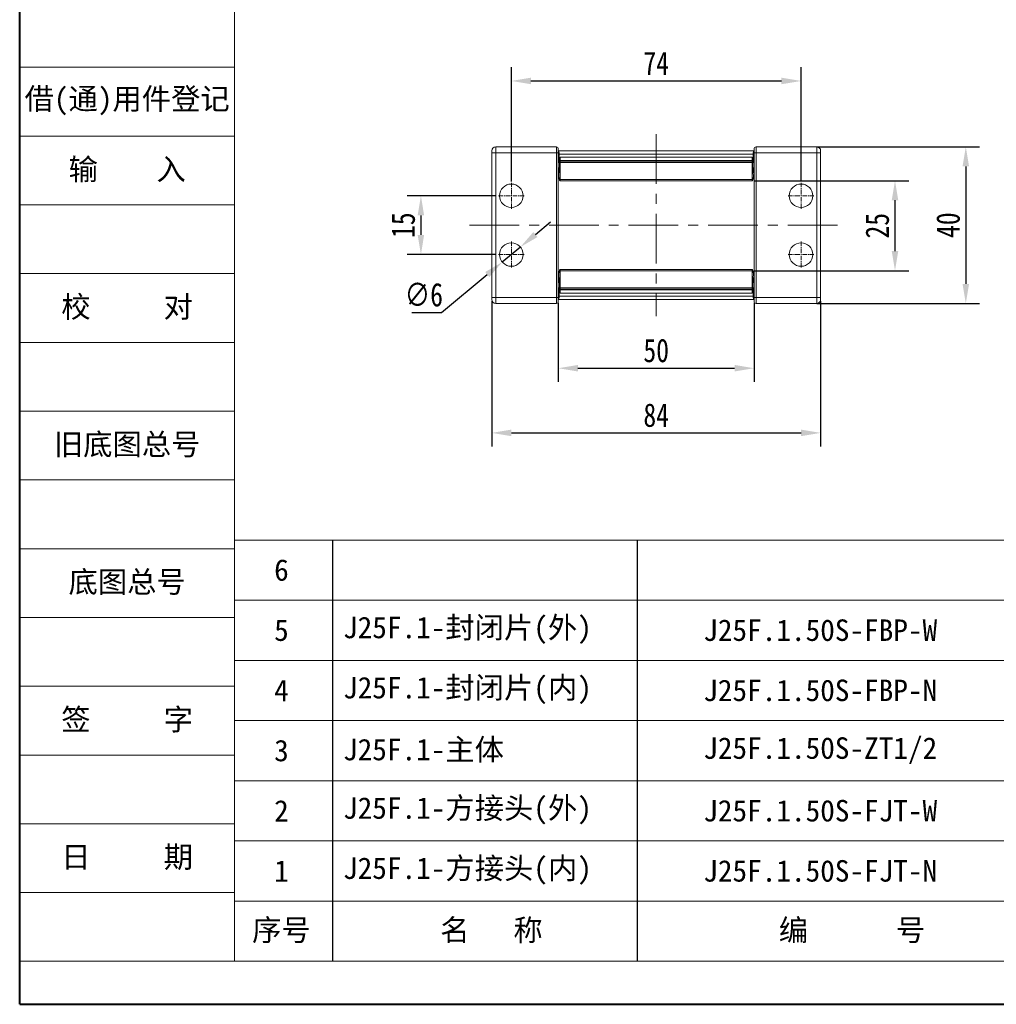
# Model space of a CAD drawing. Header units: millimetres. Extents: x 2548 to 3470, y -441 to 211.
# Tile 1 of 49: x 2548 to 2798, y -441 to -190. Entities that reach past the tile are written whole.
import ezdxf

# ---------------------------------------------------------------- set-up
doc = ezdxf.new("R2010")
doc.units = ezdxf.units.MM
doc.linetypes.add('CENTER', pattern=[0.6, 0.375, -0.075, 0.075, -0.075])
doc.linetypes.add('CENTERX2', pattern=[20.32, 12.7, -2.54, 2.54, -2.54])
doc.layers.add('标注线', color=7, linetype='Continuous', lineweight=15)
doc.styles.get("Standard").update_dxf_attribs({"font": '仿宋_GB2312.ttf', "width": 0.8})
doc.styles.add('样式 3.5', font='仿宋_GB2312.ttf')
doc.styles.add('样式 6', font='仿宋_GB2312.ttf')
doc.dimstyles.new('ISO-25.1', dxfattribs={"dimtxt": 6, "dimasz": 5, "dimexe": 3.5, "dimexo": 0.625, "dimgap": 1.5, "dimtad": 1, "dimtoh": 1, "dimdsep": 46, "dimtxsty": 'Standard', "dimcen": 2.5, "dimadec": 0, "dimazin": 0, "dimtfac": 1, "dimtmove": 0, "dimatfit": 3, "dimfxl": 0, "dimarcsym": 0})
doc.dimstyles.new('副本 ISO-25.1', dxfattribs={"dimtxt": 6, "dimasz": 5, "dimexe": 3.5, "dimexo": 0.625, "dimgap": 1.5, "dimtad": 1, "dimdsep": 46, "dimtxsty": 'Standard', "dimcen": 2.5, "dimadec": 0, "dimazin": 0, "dimtfac": 1, "dimtmove": 0, "dimatfit": 3, "dimfxl": 0, "dimarcsym": 0})

# ---------------------------------------------------------------- blocks, each defined once
blk = doc.blocks.new('*D595')
at = {"color": 0, "lineweight": -2}
for p, q in [((2673.67, -231.09), (2673.67, -201.89)), ((2747.67, -230.79), (2747.67, -201.89)), ((2678.67, -205.39), (2742.67, -205.39))]:
    blk.add_line(p, q, dxfattribs=at)
at = {"color": 0, "lineweight": 9}
for points in [[(2678.67, -204.55), (2678.67, -206.22), (2673.67, -205.39)], [(2742.67, -204.55), (2742.67, -206.22), (2747.67, -205.39)]]:
    blk.add_solid(points, dxfattribs=at)
at = {"layer": 'Defpoints', "color": 0, "lineweight": 9}
for p in [(2747.67, -205.39), (2673.67, -231.72), (2747.67, -231.42)]:
    blk.add_point(p, dxfattribs=at)
at = {"color": 0, "lineweight": 9, "insert": (2710.67, -200.89), "char_height": 6, "attachment_point": 5}
blk.add_mtext('74', dxfattribs=at)
blk = doc.blocks.new('*D596')
at = {"color": 0, "lineweight": -2}
for p, q in [((2669.75, -234.72), (2647.07, -234.72)), ((2650.57, -239.72), (2650.57, -244.72)), ((2669.75, -249.72), (2647.07, -249.72))]:
    blk.add_line(p, q, dxfattribs=at)
at = {"color": 0, "lineweight": 9}
for points in [[(2649.74, -239.72), (2651.4, -239.72), (2650.57, -234.72)], [(2649.74, -244.72), (2651.4, -244.72), (2650.57, -249.72)]]:
    blk.add_solid(points, dxfattribs=at)
at = {"layer": 'Defpoints', "color": 0, "lineweight": 9}
for p in [(2670.37, -234.72), (2650.57, -249.72), (2670.37, -249.72)]:
    blk.add_point(p, dxfattribs=at)
at = {"color": 0, "lineweight": 9, "insert": (2646.07, -242.22), "char_height": 6, "attachment_point": 5, "rotation": 90}
blk.add_mtext('15', dxfattribs=at)
blk = doc.blocks.new('*D597')
at = {"color": 0, "lineweight": -2}
for p, q in [((2735.88, -230.87), (2775.16, -230.87)), ((2771.66, -235.87), (2771.66, -248.85)), ((2735.85, -253.85), (2775.16, -253.85))]:
    blk.add_line(p, q, dxfattribs=at)
at = {"color": 0, "lineweight": 9}
for points in [[(2770.83, -235.87), (2772.5, -235.87), (2771.66, -230.87)], [(2770.83, -248.85), (2772.5, -248.85), (2771.66, -253.85)]]:
    blk.add_solid(points, dxfattribs=at)
at = {"layer": 'Defpoints', "color": 0, "lineweight": 9}
for p in [(2735.25, -230.87), (2735.22, -253.85), (2771.66, -253.85)]:
    blk.add_point(p, dxfattribs=at)
at = {"color": 0, "lineweight": 9, "insert": (2767.16, -242.36), "char_height": 6, "attachment_point": 5, "rotation": 90}
blk.add_mtext('25', dxfattribs=at)
blk = doc.blocks.new('*D598')
at = {"color": 0, "lineweight": -2}
for p, q in [((2751.71, -222.22), (2793.25, -222.22)), ((2789.75, -227.22), (2789.75, -257.22)), ((2751.71, -262.22), (2793.25, -262.22))]:
    blk.add_line(p, q, dxfattribs=at)
at = {"color": 0, "lineweight": 9}
for points in [[(2788.92, -227.22), (2790.58, -227.22), (2789.75, -222.22)], [(2788.92, -257.22), (2790.58, -257.22), (2789.75, -262.22)]]:
    blk.add_solid(points, dxfattribs=at)
at = {"layer": 'Defpoints', "color": 0, "lineweight": 9}
for p in [(2751.09, -222.22), (2751.09, -262.22), (2789.75, -262.22)]:
    blk.add_point(p, dxfattribs=at)
at = {"color": 0, "lineweight": 9, "insert": (2785.25, -242.22), "char_height": 6, "attachment_point": 5, "rotation": 90}
blk.add_mtext('40', dxfattribs=at)
blk = doc.blocks.new('*D599')
at = {"color": 0, "lineweight": -2}
for p, q in [((2685.67, -262.06), (2685.67, -282.26)), ((2735.67, -262.06), (2735.67, -282.26)), ((2690.67, -278.76), (2730.67, -278.76))]:
    blk.add_line(p, q, dxfattribs=at)
at = {"color": 0, "lineweight": 9}
for points in [[(2690.67, -277.92), (2690.67, -279.59), (2685.67, -278.76)], [(2730.67, -277.92), (2730.67, -279.59), (2735.67, -278.76)]]:
    blk.add_solid(points, dxfattribs=at)
at = {"layer": 'Defpoints', "color": 0, "lineweight": 9}
for p in [(2685.67, -261.44), (2735.67, -261.44), (2735.67, -278.76)]:
    blk.add_point(p, dxfattribs=at)
at = {"color": 0, "lineweight": 9, "insert": (2710.67, -274.26), "char_height": 6, "attachment_point": 5}
blk.add_mtext('50', dxfattribs=at)
blk = doc.blocks.new('*D600')
at = {"color": 0, "lineweight": -2}
for p, q in [((2668.67, -261.59), (2668.67, -298.78)), ((2752.67, -261.59), (2752.67, -298.78)), ((2673.67, -295.28), (2747.67, -295.28))]:
    blk.add_line(p, q, dxfattribs=at)
at = {"color": 0, "lineweight": 9}
for points in [[(2673.67, -294.44), (2673.67, -296.11), (2668.67, -295.28)], [(2747.67, -294.44), (2747.67, -296.11), (2752.67, -295.28)]]:
    blk.add_solid(points, dxfattribs=at)
at = {"layer": 'Defpoints', "color": 0, "lineweight": 9}
for p in [(2668.67, -260.97), (2752.67, -260.97), (2752.67, -295.28)]:
    blk.add_point(p, dxfattribs=at)
at = {"color": 0, "lineweight": 9, "insert": (2710.67, -290.78), "char_height": 6, "attachment_point": 5}
blk.add_mtext('84', dxfattribs=at)
blk = doc.blocks.new('*D584')
at = {"color": 0, "lineweight": -2}
for p, q in [((2679.83, -244.61), (2683.67, -241.41)), ((2675.98, -247.8), (2671.36, -251.64)), ((2655.86, -264.52), (2667.52, -254.83)), ((2648.28, -264.52), (2655.86, -264.52))]:
    blk.add_line(p, q, dxfattribs=at)
at = {"color": 0, "lineweight": 9}
for points in [[(2679.29, -243.97), (2680.36, -245.25), (2675.98, -247.8)], [(2666.99, -254.19), (2668.05, -255.47), (2671.36, -251.64)]]:
    blk.add_solid(points, dxfattribs=at)
at = {"layer": 'Defpoints', "color": 0, "lineweight": 9}
for p in [(2675.98, -247.8), (2671.36, -251.64)]:
    blk.add_point(p, dxfattribs=at)
at = {"color": 0, "lineweight": 9, "insert": (2651.32, -260.02), "char_height": 6, "attachment_point": 5}
blk.add_mtext('∅6', dxfattribs=at)

msp = doc.modelspace()

# ---------------------------------------------------------------- linework, layer by layer
at = {"color": 7, "lineweight": 40}
for q in [(2548.099, 210.925), (3470.338, -441.23)]:
    msp.add_line((2548.099, -441.23), q, dxfattribs=at)
at = {"color": 7, "lineweight": 13}
for q in [(2602.994, 199.946), (3064.114, -430.251)]:
    msp.add_line((2602.994, -430.251), q, dxfattribs=at)
at = {"color": 7, "lineweight": 15}
for p, q in [((2548.099, -201.887), (2602.994, -201.887)), ((2548.099, -219.453), (2602.994, -219.453)), ((2548.099, -237.02), (2602.994, -237.02)), ((2548.099, -254.586), (2602.994, -254.586)), ((2548.099, -272.153), (2602.994, -272.153)), ((2548.099, -289.719), (2602.994, -289.719)), ((2548.099, -307.286), (2602.994, -307.286)), ((2602.994, -322.656), (2967.465, -322.656)), ((2548.099, -324.852), (2602.994, -324.852)), ((2602.994, -338.027), (2967.465, -338.027)), ((2548.099, -342.419), (2602.994, -342.419)), ((2602.994, -353.398), (2967.465, -353.398)), ((2548.099, -359.985), (2602.994, -359.985)), ((2602.994, -368.768), (2967.465, -368.768)), ((2548.099, -377.552), (2602.994, -377.552)), ((2602.994, -384.139), (2967.465, -384.139)), ((2548.099, -395.118), (2602.994, -395.118)), ((2602.994, -399.51), (2967.465, -399.51)), ((2548.099, -412.685), (2602.994, -412.685)), ((2602.994, -414.88), (3064.114, -414.88)), ((2548.099, -430.251), (2602.994, -430.251))]:
    msp.add_line(p, q, dxfattribs=at)
at = {"color": 1, "linetype": 'CENTERX2', "lineweight": 13}
for p, q in [((2710.672, -218.987), (2710.672, -265.452)), ((2662.981, -242.219), (2759.439, -242.219))]:
    msp.add_line(p, q, dxfattribs=at)
at = {"color": 7, "linetype": 'Continuous', "lineweight": 15}
for p, q in [((2668.672, -223.219), (2668.672, -223.719)), ((2668.672, -260.719), (2668.672, -223.719)), ((2668.672, -223.719), (2669.672, -223.719)), ((2669.672, -222.219), (2669.672, -223.719)), ((2669.672, -222.219), (2685.172, -222.219)), ((2669.672, -223.719), (2669.672, -260.719)), ((2685.172, -223.719), (2669.672, -223.719)), ((2685.172, -223.719), (2685.172, -222.219)), ((2685.172, -260.719), (2685.172, -223.719)), ((2685.172, -223.719), (2685.672, -223.719)), ((2685.672, -222.719), (2685.672, -223.719)), ((2685.672, -223.219), (2685.741, -223.219)), ((2685.672, -223.719), (2685.672, -260.719)), ((2685.741, -223.219), (2735.603, -223.219)), ((2735.603, -223.219), (2735.672, -223.219)), ((2735.672, -223.719), (2735.672, -222.719)), ((2735.672, -260.719), (2735.672, -223.719)), ((2735.672, -223.719), (2736.172, -223.719)), ((2736.172, -222.219), (2736.172, -223.719)), ((2736.172, -222.219), (2751.672, -222.219)), ((2751.672, -223.719), (2736.172, -223.719)), ((2736.172, -223.719), (2736.172, -260.719)), ((2751.672, -222.219), (2751.672, -223.719)), ((2752.672, -223.719), (2751.672, -223.719)), ((2751.672, -260.719), (2751.672, -223.719)), ((2752.672, -223.719), (2752.672, -223.219)), ((2752.672, -223.719), (2752.672, -260.719)), ((2685.672, -226.151), (2685.74, -228.803)), ((2686.006, -228.707), (2685.886, -224.046)), ((2735.458, -224.046), (2685.886, -224.046)), ((2735.222, -224.818), (2686.122, -224.818)), ((2686.122, -225.711), (2686.122, -224.818)), ((2686.122, -224.818), (2735.222, -224.818)), ((2686.122, -224.818), (2686.122, -224.818)), ((2735.222, -225.711), (2686.122, -225.711)), ((2686.122, -225.851), (2686.122, -225.711)), ((2686.122, -225.851), (2735.222, -225.851)), ((2686.122, -226.253), (2686.122, -225.851)), ((2735.222, -226.253), (2686.122, -226.253)), ((2686.122, -226.253), (2686.122, -230.592)), ((2735.222, -224.818), (2735.222, -225.711)), ((2735.222, -224.818), (2735.222, -224.818)), ((2735.222, -225.711), (2735.222, -225.851)), ((2735.222, -225.851), (2735.222, -226.253)), ((2735.222, -230.592), (2735.222, -226.253)), ((2735.458, -224.046), (2735.337, -228.707)), ((2735.603, -228.803), (2735.672, -226.151)), ((2685.687, -226.719), (2685.672, -226.719)), ((2685.712, -227.719), (2685.672, -227.719)), ((2685.672, -228.719), (2685.738, -228.719)), ((2686.006, -228.707), (2686.122, -228.707)), ((2735.222, -228.707), (2735.337, -228.707)), ((2735.605, -228.719), (2735.672, -228.719)), ((2735.631, -227.719), (2735.672, -227.719)), ((2735.657, -226.719), (2735.672, -226.719)), ((2685.793, -229.719), (2685.672, -229.719)), ((2686.122, -230.868), (2686.102, -230.868)), ((2686.122, -230.592), (2735.222, -230.592)), ((2686.122, -230.868), (2686.122, -230.592)), ((2735.222, -230.868), (2686.122, -230.868)), ((2735.222, -230.592), (2735.222, -230.868)), ((2735.242, -230.868), (2735.222, -230.868)), ((2735.672, -229.719), (2735.551, -229.719)), ((2686.102, -253.57), (2686.122, -253.57)), ((2686.122, -253.57), (2735.222, -253.57)), ((2686.122, -253.847), (2686.122, -253.57)), ((2735.222, -253.847), (2686.122, -253.847)), ((2686.122, -253.847), (2686.122, -258.186)), ((2735.222, -253.57), (2735.222, -253.847)), ((2735.222, -253.57), (2735.242, -253.57)), ((2735.222, -258.186), (2735.222, -253.847)), ((2685.672, -254.719), (2685.793, -254.719)), ((2685.74, -255.636), (2685.672, -258.288)), ((2685.738, -255.719), (2685.672, -255.719)), ((2685.886, -260.393), (2686.006, -255.731)), ((2686.122, -255.731), (2686.006, -255.731)), ((2735.337, -255.731), (2735.222, -255.731)), ((2735.337, -255.731), (2735.458, -260.393)), ((2735.551, -254.719), (2735.672, -254.719)), ((2735.672, -258.288), (2735.603, -255.636)), ((2735.672, -255.719), (2735.605, -255.719)), ((2685.712, -256.719), (2685.672, -256.719)), ((2685.687, -257.719), (2685.672, -257.719)), ((2686.122, -258.186), (2735.222, -258.186)), ((2686.122, -258.588), (2686.122, -258.186)), ((2735.222, -258.588), (2686.122, -258.588)), ((2686.122, -258.727), (2686.122, -258.588)), ((2686.122, -259.621), (2686.122, -258.727)), ((2686.122, -258.727), (2735.222, -258.727)), ((2735.222, -258.186), (2735.222, -258.588)), ((2735.222, -258.588), (2735.222, -258.727)), ((2735.222, -258.727), (2735.222, -259.621)), ((2735.631, -256.719), (2735.672, -256.719)), ((2735.657, -257.719), (2735.672, -257.719)), ((2668.672, -260.719), (2669.672, -260.719)), ((2668.672, -260.719), (2668.672, -261.219)), ((2669.672, -262.219), (2669.672, -260.719)), ((2669.672, -260.719), (2685.172, -260.719)), ((2685.672, -260.719), (2685.172, -260.719)), ((2685.172, -262.219), (2685.172, -260.719)), ((2685.672, -260.719), (2685.672, -261.719)), ((2685.741, -261.219), (2685.672, -261.219)), ((2735.603, -261.219), (2685.741, -261.219)), ((2685.886, -260.393), (2735.458, -260.393)), ((2686.122, -259.621), (2735.222, -259.621)), ((2735.222, -259.621), (2686.122, -259.621)), ((2686.122, -259.621), (2686.122, -259.621)), ((2735.222, -259.621), (2735.222, -259.621)), ((2735.672, -261.219), (2735.603, -261.219)), ((2736.172, -260.719), (2735.672, -260.719)), ((2735.672, -261.719), (2735.672, -260.719)), ((2736.172, -260.719), (2751.672, -260.719)), ((2736.172, -260.719), (2736.172, -262.219)), ((2752.672, -260.719), (2751.672, -260.719)), ((2751.672, -262.219), (2751.672, -260.719)), ((2752.672, -261.219), (2752.672, -260.719)), ((2685.172, -262.219), (2669.672, -262.219)), ((2751.672, -262.219), (2736.172, -262.219))]:
    msp.add_line(p, q, dxfattribs=at)
at = {"color": 1, "linetype": 'CENTER', "lineweight": 9, "ltscale": 3.048}
for p, q in [((2673.672, -238.019), (2673.672, -231.419)), ((2747.672, -238.019), (2747.672, -231.419)), ((2670.372, -234.719), (2676.972, -234.719)), ((2744.372, -234.719), (2750.972, -234.719)), ((2673.672, -253.019), (2673.672, -246.419)), ((2747.672, -253.019), (2747.672, -246.419)), ((2670.372, -249.719), (2676.972, -249.719)), ((2744.372, -249.719), (2750.972, -249.719))]:
    msp.add_line(p, q, dxfattribs=at)
at = {"color": 7}
for p, q in [((2627.994, -322.656), (2627.994, -430.251)), ((2705.796, -322.656), (2705.796, -430.251))]:
    msp.add_line(p, q, dxfattribs=at)
at = {"color": 7, "linetype": 'Continuous', "lineweight": 15}
for centre in [(2673.672, -234.719), (2747.672, -234.719), (2673.672, -249.719), (2747.672, -249.719)]:
    msp.add_circle(centre, 3, dxfattribs=at)
for centre, radius, start, end in [((2669.672, -223.219), 1, 90, 180), ((2685.172, -222.719), 0.5, 0, 90), ((2736.172, -222.719), 0.5, 90, 180), ((2751.672, -223.219), 1, 0, 90), ((2669.672, -261.219), 1, 180, 270), ((2751.672, -261.219), 1, 270, 0), ((2685.172, -261.719), 0.5, 270, 0), ((2736.172, -261.719), 0.5, 180, 270)]:
    msp.add_arc(centre, radius, start, end, dxfattribs=at)
for centre, major_axis, start_param, end_param in [((2685.741, -224.219), (0, 1), 4.8869219, 6.2831853), ((2735.603, -224.219), (0, 1), 0, 1.3962634), ((2686.102, -228.368), (0, 2.5), 1.7453293, 3.1415927), ((2686.122, -228.568), (0, 0.8), 1.7453293, 3.1415927), ((2735.222, -228.568), (0, 0.8), 3.1415927, 4.5378561), ((2735.242, -228.368), (0, 2.5), 3.1415927, 4.5378561), ((2686.102, -256.07), (0, 2.5), 0, 1.3962634), ((2735.242, -256.07), (0, 2.5), 4.8869219, 6.2831853), ((2686.122, -255.87), (0, 0.8), 0, 1.3962634), ((2735.222, -255.87), (0, 0.8), 4.8869219, 6.2831853), ((2685.741, -260.219), (0, 1), 3.1415927, 4.5378561), ((2735.603, -260.219), (0, 1), 1.7453293, 3.1415927)]:
    msp.add_ellipse(centre, major_axis=major_axis, ratio=0.1467498, start_param=start_param, end_param=end_param, dxfattribs=at)

# ---------------------------------------------------------------- texts
at = {"color": 7, "linetype": 'CENTER', "lineweight": 18, "char_height": 5.48952, "width": 54.89522, "attachment_point": 5, "style": '样式 3.5'}
for s, insert in [('{\\fSimSun|b0|i0|c134|p2;借}({\\fSimSun|b0|i0|c134|p2;通}){\\fSimSun|b0|i0|c134|p2;用件登记}', (2575.546, -210.67)), ('\\f宋体|b0|i0|c134|p2;校     对', (2575.546, -263.37)), ('\\f宋体|b0|i0|c134|p2;旧底图总号', (2575.546, -298.502)), ('\\f宋体|b0|i0|c134|p2;底图总号', (2575.546, -333.635)), ('\\f宋体|b0|i0|c134|p2;签     字', (2575.546, -368.768)), ('\\f宋体|b0|i0|c134|p2;日     期', (2575.546, -403.901))]:
    msp.add_mtext(s, dxfattribs=dict(at, insert=insert))
at = {"color": 7, "lineweight": 18, "insert": (2575.546, -228.237), "char_height": 5.48952, "width": 54.89522, "attachment_point": 5, "style": '样式 3.5'}
msp.add_mtext('{\\fSimSun|b0|i0|c134|p2;输    入}', dxfattribs=at)
at = {"layer": '标注线', "color": 7, "lineweight": 18, "char_height": 3.95246, "style": '样式 6'}
for s, insert, width, attachment_point in [('{\\H1.389x;6}', (2614.955, -330.342), 26.34971, 5), ('{\\H1.389x;5}', (2614.955, -345.712), 26.34971, 5), ('{\\H1.389x;J25F.1-封闭片(外)}', (2630.679, -345.712), 98.80077, 4), ('{\\H1.389x;J25F.1.50S-FBP-W}', (2752.562, -345.712), 75.97392, 5), ('{\\H1.389x;4}', (2614.955, -361.083), 26.34971, 5), ('{\\H1.389x;J25F.1-封闭片(内)}', (2630.679, -361.083), 98.80077, 4), ('{\\H1.389x;J25F.1.50S-FBP-N}', (2752.562, -361.083), 75.97392, 5), ('{\\H1.389x;3}', (2614.955, -376.454), 26.34971, 5), ('{\\H1.389x;J25F.1-主体}', (2630.679, -376.454), 76.04019, 4), ('{\\H1.389x;J25F.1.50S-ZT1/2}', (2752.562, -376.454), 75.97392, 5), ('{\\H1.389x;2}', (2614.955, -391.824), 26.34971, 5), ('{\\H1.389x;J25F.1-方接头(外)}', (2630.679, -391.824), 98.80077, 4), ('{\\H1.389x;J25F.1.50S-FJT-W}', (2752.562, -391.824), 75.97392, 5), ('{\\H1.389x;1}', (2614.955, -407.195), 26.34971, 5), ('{\\H1.389x;J25F.1-方接头(内)}', (2630.679, -407.195), 93.71714, 4), ('{\\H1.389x;J25F.1.50S-FJT-N}', (2752.562, -407.195), 75.97392, 5), ('{\\H1.389x;序号}', (2614.955, -422.566), 26.34971, 5), ('{\\H1.389x;名   称}', (2668.589, -422.566), 52.56767, 5), ('{\\H1.389x;编      号}', (2760.68, -422.566), 75.97392, 5)]:
    msp.add_mtext(s, dxfattribs=dict(at, insert=insert, width=width, attachment_point=attachment_point))

# ---------------------------------------------------------------- dimensions: what is measured, and where the dimension line sits
at = {"color": 5, "lineweight": 9}
for base, p1, p2, picture, middle in [((2747.672, -205.387), (2673.672, -231.719), (2747.672, -231.419), '*D595', (2710.672, -200.887)), ((2752.672, -295.278), (2668.672, -260.969), (2752.672, -260.969), '*D600', (2710.672, -290.778)), ((2735.672, -278.758), (2685.672, -261.436), (2735.672, -261.436), '*D599', (2710.672, -274.258))]:
    dim = msp.add_linear_dim(base=base, p1=p1, p2=p2, dimstyle='副本 ISO-25.1', dxfattribs=at)
    dim.commit()
    dim.dimension.update_dxf_attribs({"geometry": picture, "text_midpoint": middle})
for base, p1, p2, picture, middle in [((2789.749, -262.219), (2751.086, -222.219), (2751.086, -262.219), '*D598', (2785.249, -242.219)), ((2650.569, -249.719), (2670.372, -234.719), (2670.372, -249.719), '*D596', (2646.069, -242.219))]:
    dim = msp.add_linear_dim(base=base, p1=p1, p2=p2, angle=90, dimstyle='副本 ISO-25.1', dxfattribs=at)
    dim.commit()
    dim.dimension.update_dxf_attribs({"geometry": picture, "text_midpoint": middle})
dim = msp.add_linear_dim(base=(2771.662, -253.847), p1=(2735.251, -230.868), p2=(2735.222, -253.847), angle=90, text='25', dimstyle='副本 ISO-25.1', dxfattribs=at)
dim.commit()
dim.dimension.update_dxf_attribs({"geometry": '*D597', "text_midpoint": (2767.162, -242.357)})
dim = msp.add_diameter_dim_2p(p1=(2675.979, -247.802), p2=(2671.364, -251.637), dimstyle='ISO-25.1', dxfattribs=at)
dim.commit()
dim.dimension.update_dxf_attribs({"geometry": '*D584', "text_midpoint": (2651.324, -264.516), "dimtype": 163})

doc.saveas('drawing.dxf')
